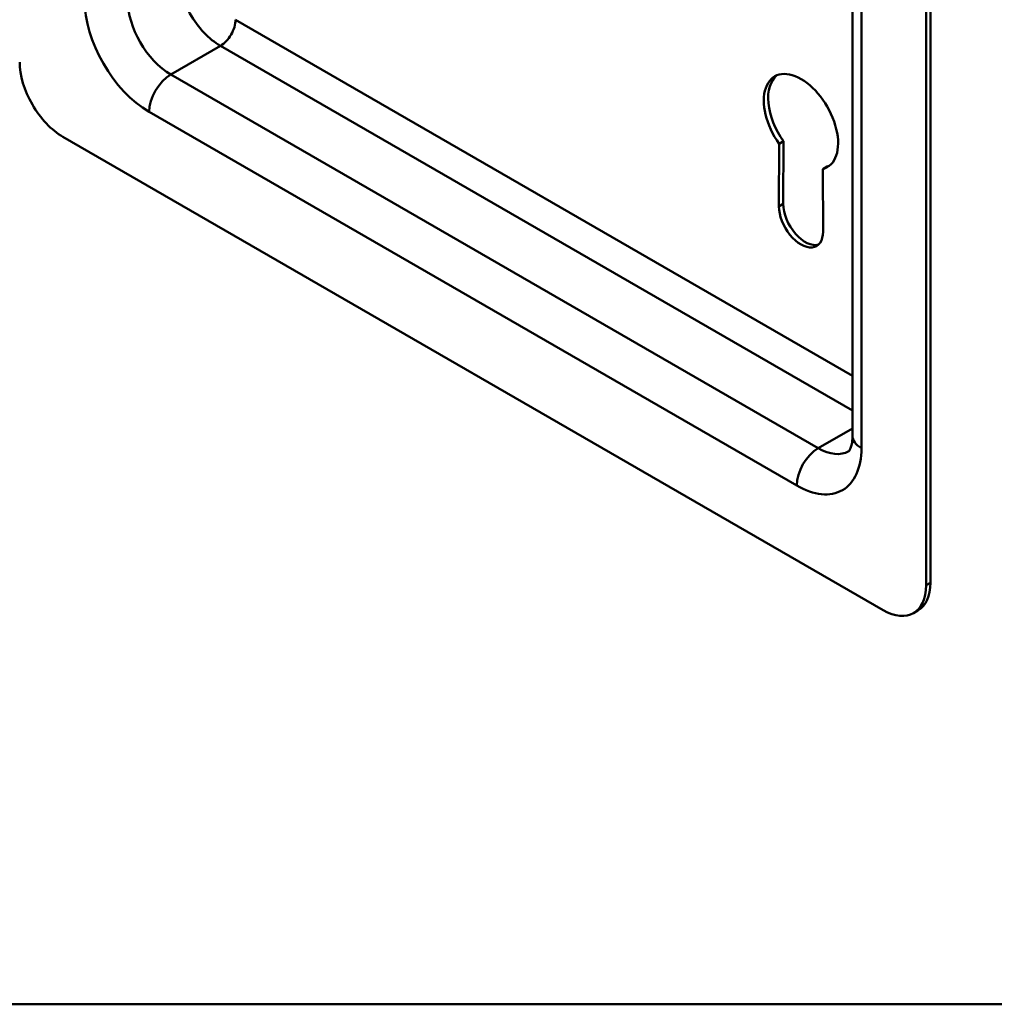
# Model space of a CAD drawing. Header units: millimetres. Extents: x 20 to 833, y 20 to 574.
# Tile 1 of 5: x 185 to 249, y 20 to 85. Entities that reach past the tile are written whole.
import ezdxf

# ---------------------------------------------------------------- set-up
doc = ezdxf.new("R2010")
doc.units = ezdxf.units.MM
doc.header["$LTSCALE"] = 2
for name, color, linetype, lineweight in [('Sichtbare Kanten(DIN)', 7, 'Continuous', 50), ('Sichtbare tangentiale Kanten(DIN)', 7, 'Continuous', 50), ('Skizziergeometrie(DIN)', 7, 'Continuous', 50)]:
    doc.layers.add(name, color=color, linetype=linetype, lineweight=lineweight)

# ---------------------------------------------------------------- blocks, each defined once
blk = doc.blocks.new('Ränder Standardrahmen')
at = {"layer": 'Skizziergeometrie(DIN)', "flags": 128}
blk.add_lwpolyline([(10, 10), (10, 287.0000076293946), (410, 287.0000076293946), (410, 10), (10, 10)], dxfattribs=at)

msp = doc.modelspace()

# ---------------------------------------------------------------- linework, layer by layer
at = {"layer": 'Sichtbare Kanten(DIN)'}
for p, q in [((244.0365111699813, 47.47020003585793), (244.0365111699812, 129.1198581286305)), ((244.3193538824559, 47.63349935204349), (244.3193538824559, 129.2831574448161)), ((239.2080840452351, 57.2681590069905), (239.2080840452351, 125.8538718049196)), ((187.4679686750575, 76.86407694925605), (241.2080840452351, 45.8372068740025)), ((234.3915765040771, 72.30322556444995), (234.3972413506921, 76.407060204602)), ((234.3972413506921, 76.407060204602), (234.6800840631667, 76.57035952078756)), ((234.6800840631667, 76.57035952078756), (234.6744192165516, 72.46652488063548)), ((237.2645018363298, 74.74625355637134), (237.5473445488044, 74.90955287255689)), ((237.2645018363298, 74.74625355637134), (237.27656201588, 70.64058483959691)), ((243.2080840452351, 45.63909158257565), (243.4909267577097, 45.80239089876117))]:
    msp.add_line(p, q, dxfattribs=at)
for centre, major_axis, ratio, start_param, end_param in [((187.4679686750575, 80.13006327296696), (-1.999999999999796, 3.464101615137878), 0.577350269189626, 0.785398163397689, 2.356194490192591), ((235.8340725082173, 77.84387284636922), (-1.720000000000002, 2.979127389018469), 0.577350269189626, 2.984854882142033, 8.007461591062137), ((236.1169152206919, 78.00717216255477), (-1.720000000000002, 2.979127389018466), 0.5773502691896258, 0.0823146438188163, 1.724276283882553), ((236.1169152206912, 78.0071721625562), (1.720000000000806, -2.97912738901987), 0.5773502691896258, 6.126447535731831, 6.200870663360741), ((235.8340725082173, 71.46774730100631), (1.02, -1.766691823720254), 0.5773502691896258, 3.925398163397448, 7.071981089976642), ((236.1169152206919, 71.63104661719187), (1.020000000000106, -1.766691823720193), 0.5773502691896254, 3.925398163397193, 6.144088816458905), ((241.2080840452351, 49.10319319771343), (2.000000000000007, -3.464101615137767), 0.5773502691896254, 5.497787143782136, 7.068583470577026), ((241.4909267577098, 49.26649251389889), (1.999999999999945, -3.464101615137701), 0.5773502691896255, 4.05e-14, 0.7853981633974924)]:
    msp.add_ellipse(centre, major_axis=major_axis, ratio=ratio, start_param=start_param, end_param=end_param, dxfattribs=at)
msp.add_open_spline([(238.9654433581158, 56.25354713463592), (238.9654433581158, 56.25354713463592), (238.9661862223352, 56.25306563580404), (238.9842488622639, 56.27134428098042), (239.0014580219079, 56.29075628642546), (239.0479744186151, 56.36931676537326), (239.0768307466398, 56.42855739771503), (239.1323153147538, 56.59370458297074), (239.1587297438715, 56.69942276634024), (239.1966243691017, 56.95381476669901), (239.2080840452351, 57.10233900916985), (239.2080840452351, 57.2681590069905)], degree=3, knots=[5.497787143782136, 5.497787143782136, 5.497787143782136, 5.497787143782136, 5.654866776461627, 5.654866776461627, 5.811946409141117, 5.811946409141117, 5.969026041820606, 5.969026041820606, 6.126105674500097, 6.126105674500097, 6.283185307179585, 6.283185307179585, 6.283185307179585, 6.283185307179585], dxfattribs=at)
at = {"layer": 'Sichtbare tangentiale Kanten(DIN)'}
for p, q in [((239.793870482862, 125.0373752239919), (239.793870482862, 56.45166242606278)), ((198.7816771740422, 84.53914480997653), (239.2080840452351, 61.19894792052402)), ((194.5390364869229, 80.94655985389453), (197.7917276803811, 82.8245019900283)), ((239.2080840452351, 58.91275749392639), (197.7917276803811, 82.8245019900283)), ((194.5390364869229, 80.94655985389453), (236.9654433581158, 56.45166242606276)), ((235.5512297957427, 54.0021726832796), (193.1248229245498, 78.49707011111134)), ((234.3915765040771, 72.30322556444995), (234.6744192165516, 72.46652488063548)), ((236.9654433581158, 56.45166242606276), (239.2080840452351, 57.74645163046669)), ((244.3193538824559, 47.63349935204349), (244.0365111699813, 47.47020003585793))]:
    msp.add_line(p, q, dxfattribs=at)
for centre, major_axis, ratio, start_param, end_param in [((197.7917276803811, 86.0904883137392), (-1.999999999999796, 3.464101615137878), 0.577350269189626, 0.785398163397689, 2.356194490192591), ((193.1248229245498, 83.3960495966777), (3.00000000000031, -5.196152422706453), 0.5773502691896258, 3.926990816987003, 5.497787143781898), ((194.5390364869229, 84.21254617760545), (2.00000000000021, -3.46410161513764), 0.5773502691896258, 3.926990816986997, 5.497787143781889), ((197.7917276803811, 83.96759720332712), (0.699999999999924, 1.212435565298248), 0.577350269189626, 3.926990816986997, 5.497787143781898), ((194.5390364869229, 79.31356669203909), (1.000000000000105, 1.73205080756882), 0.5773502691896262, 0.7853981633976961, 2.356194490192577), ((241.2080840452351, 57.2681590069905), (-1.999999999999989, 3.3e-15), 0.5773502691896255, 1.73e-14, 0.7853981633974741), ((236.9654433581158, 54.81866926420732), (-0.9999999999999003, -1.732050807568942), 0.5773502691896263, 3.926990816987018, 5.497787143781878), ((235.5512297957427, 58.90115216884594), (2.999999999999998, -5.196152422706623), 0.5773502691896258, 5.497787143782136, 7.068583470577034), ((236.9654433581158, 59.71764874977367), (1.999999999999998, -3.464101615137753), 0.577350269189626, 5.497787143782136, 6.283185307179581)]:
    msp.add_ellipse(centre, major_axis=major_axis, ratio=ratio, start_param=start_param, end_param=end_param, dxfattribs=at)

# ---------------------------------------------------------------- block references
at = {"xscale": 2, "yscale": 2, "zscale": 2}
msp.add_blockref('Ränder Standardrahmen', (0, 0), dxfattribs=at)

doc.saveas('drawing.dxf')
